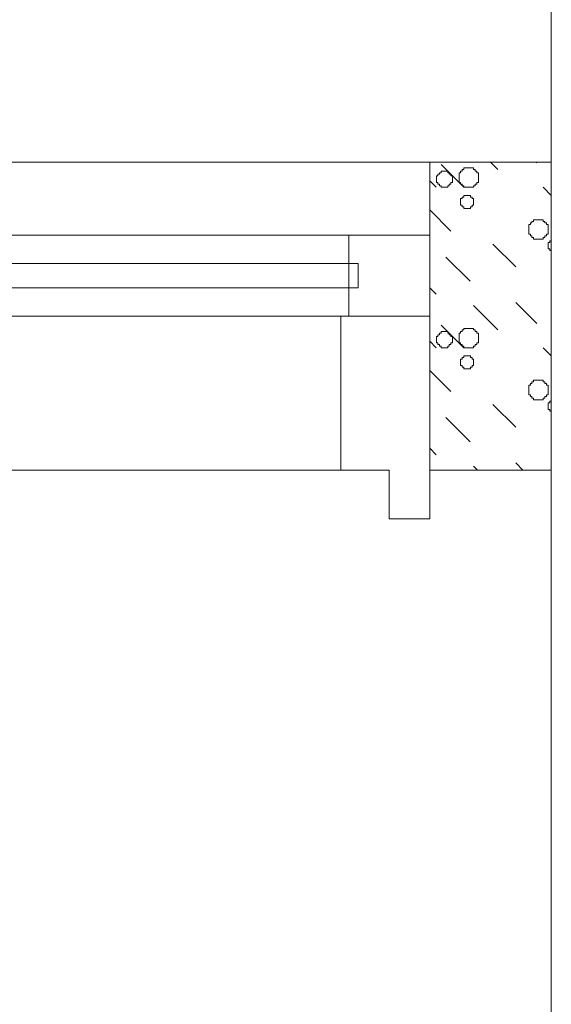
# Model space of a CAD drawing. Header units: millimetres. Extents: x -2274 to 12297, y -16157 to 26321.
# Tile 87 of 256: x -1766 to -1700, y -3863 to -3741. Entities that reach past the tile are written whole.
import ezdxf

# ---------------------------------------------------------------- set-up
doc = ezdxf.new("R2010")
doc.units = ezdxf.units.MM
for name, color, linetype in [('- niebieska cienka - izolacja', 120, 'Continuous'), ('- niebieska gruba', 161, 'Continuous'), ('PROJEKTOWANE', 5, 'Continuous')]:
    doc.layers.add(name, color=color, linetype=linetype)
doc.layers.add('-ŚCIANY NOŚNE', color=4, linetype='Continuous', lineweight=53)

msp = doc.modelspace()

# ---------------------------------------------------------------- linework, layer by layer
at = {"layer": '- niebieska cienka - izolacja', "color": 253, "linetype": 'Continuous', "lineweight": 13}
for p, q in [((-1707.51, -3759), (-1706.6, -3759.91)), ((-1707.51, -3759), (-1706.6, -3759.91)), ((-1701.91, -3759), (-1701.8, -3759.11)), ((-1701.91, -3759), (-1701.8, -3759.11)), ((-1713.6, -3759.31), (-1710.8, -3762.11)), ((-1713.6, -3759.31), (-1710.8, -3762.11)), ((-1713.59, -3760.11), (-1713.39, -3760.11)), ((-1713.59, -3760.31), (-1713.59, -3760.11)), ((-1713.39, -3760.11), (-1713.19, -3760.11)), ((-1713.19, -3760.11), (-1712.99, -3760.11)), ((-1712.99, -3760.11), (-1712.79, -3760.11)), ((-1712.79, -3760.31), (-1712.79, -3760.11)), ((-1711.19, -3760.31), (-1711.19, -3760.11)), ((-1711.19, -3760.11), (-1710.99, -3760.11)), ((-1710.99, -3760.11), (-1710.99, -3759.91)), ((-1710.99, -3759.91), (-1710.79, -3759.91)), ((-1710.79, -3759.91), (-1710.79, -3759.71)), ((-1710.79, -3759.71), (-1710.59, -3759.71)), ((-1710.59, -3759.71), (-1710.39, -3759.71)), ((-1710.39, -3759.71), (-1710.19, -3759.71)), ((-1710.19, -3759.71), (-1709.99, -3759.71)), ((-1709.99, -3759.71), (-1709.79, -3759.71)), ((-1709.79, -3759.71), (-1709.59, -3759.71)), ((-1709.59, -3759.91), (-1709.59, -3759.71)), ((-1709.59, -3759.91), (-1709.39, -3759.91)), ((-1709.39, -3760.11), (-1709.39, -3759.91)), ((-1709.39, -3760.11), (-1709.19, -3760.11)), ((-1709.19, -3760.31), (-1709.19, -3760.11)), ((-1715, -3761.31), (-1714.2, -3762.11)), ((-1715, -3761.31), (-1714.2, -3762.11)), ((-1714.19, -3760.71), (-1713.99, -3760.71)), ((-1714.19, -3760.91), (-1714.19, -3760.71)), ((-1714.19, -3761.11), (-1714.19, -3760.91)), ((-1714.19, -3761.31), (-1714.19, -3761.11)), ((-1714.19, -3761.51), (-1714.19, -3761.31)), ((-1713.99, -3760.71), (-1713.99, -3760.51)), ((-1713.99, -3760.51), (-1713.79, -3760.51)), ((-1713.79, -3760.31), (-1713.59, -3760.31)), ((-1713.79, -3760.51), (-1713.79, -3760.31)), ((-1712.79, -3760.31), (-1712.59, -3760.31)), ((-1712.59, -3760.51), (-1712.59, -3760.31)), ((-1712.59, -3760.51), (-1712.39, -3760.51)), ((-1712.39, -3760.71), (-1712.39, -3760.51)), ((-1712.39, -3760.71), (-1712.19, -3760.71)), ((-1712.19, -3760.91), (-1712.19, -3760.71)), ((-1712.19, -3761.11), (-1712.19, -3760.91)), ((-1712.19, -3761.31), (-1712.19, -3761.11)), ((-1712.19, -3761.51), (-1712.19, -3761.31)), ((-1711.39, -3760.51), (-1711.39, -3760.31)), ((-1711.39, -3760.31), (-1711.19, -3760.31)), ((-1711.39, -3760.71), (-1711.39, -3760.51)), ((-1711.39, -3760.91), (-1711.39, -3760.71)), ((-1711.39, -3761.11), (-1711.39, -3760.91)), ((-1711.39, -3761.31), (-1711.39, -3761.11)), ((-1711.39, -3761.51), (-1711.39, -3761.31)), ((-1709.19, -3760.31), (-1708.99, -3760.31)), ((-1708.99, -3760.51), (-1708.99, -3760.31)), ((-1708.99, -3760.71), (-1708.99, -3760.51)), ((-1708.99, -3760.91), (-1708.99, -3760.71)), ((-1708.99, -3761.11), (-1708.99, -3760.91)), ((-1708.99, -3761.31), (-1708.99, -3761.11)), ((-1708.99, -3761.51), (-1708.99, -3761.31)), ((-1714.19, -3761.51), (-1713.99, -3761.51)), ((-1713.99, -3761.71), (-1713.99, -3761.51)), ((-1713.99, -3761.71), (-1713.79, -3761.71)), ((-1713.79, -3761.91), (-1713.79, -3761.71)), ((-1713.79, -3761.91), (-1713.59, -3761.91)), ((-1713.59, -3762.11), (-1713.59, -3761.91)), ((-1713.59, -3762.11), (-1713.39, -3762.11)), ((-1713.39, -3762.11), (-1713.19, -3762.11)), ((-1713.19, -3762.11), (-1712.99, -3762.11)), ((-1712.99, -3762.11), (-1712.79, -3762.11)), ((-1712.79, -3762.11), (-1712.79, -3761.91)), ((-1712.79, -3761.91), (-1712.59, -3761.91)), ((-1712.59, -3761.91), (-1712.59, -3761.71)), ((-1712.59, -3761.71), (-1712.39, -3761.71)), ((-1712.39, -3761.71), (-1712.39, -3761.51)), ((-1712.39, -3761.51), (-1712.19, -3761.51)), ((-1711.39, -3761.51), (-1711.19, -3761.51)), ((-1711.19, -3761.71), (-1711.19, -3761.51)), ((-1711.19, -3761.71), (-1710.99, -3761.71)), ((-1710.99, -3761.91), (-1710.99, -3761.71)), ((-1710.99, -3761.91), (-1710.79, -3761.91)), ((-1710.79, -3762.11), (-1710.79, -3761.91)), ((-1710.79, -3762.11), (-1710.59, -3762.11)), ((-1710.59, -3762.11), (-1710.39, -3762.11)), ((-1710.39, -3762.11), (-1710.19, -3762.11)), ((-1710.19, -3762.11), (-1709.99, -3762.11)), ((-1709.99, -3762.11), (-1709.79, -3762.11)), ((-1709.79, -3762.11), (-1709.59, -3762.11)), ((-1709.59, -3761.91), (-1709.39, -3761.91)), ((-1709.59, -3762.11), (-1709.59, -3761.91)), ((-1709.39, -3761.71), (-1709.19, -3761.71)), ((-1709.39, -3761.91), (-1709.39, -3761.71)), ((-1709.19, -3761.51), (-1708.99, -3761.51)), ((-1709.19, -3761.71), (-1709.19, -3761.51)), ((-1701, -3762.11), (-1700, -3763.11)), ((-1701, -3762.11), (-1700, -3763.11)), ((-1711.19, -3763.71), (-1711.19, -3763.51)), ((-1711.19, -3763.51), (-1710.99, -3763.51)), ((-1711.19, -3763.91), (-1711.19, -3763.71)), ((-1711.19, -3764.11), (-1711.19, -3763.91)), ((-1710.99, -3763.31), (-1710.79, -3763.31)), ((-1710.99, -3763.51), (-1710.99, -3763.31)), ((-1710.79, -3763.31), (-1710.79, -3763.11)), ((-1710.79, -3763.11), (-1710.59, -3763.11)), ((-1710.59, -3763.11), (-1710.39, -3763.11)), ((-1710.39, -3763.11), (-1710.19, -3763.11)), ((-1710.19, -3763.11), (-1709.99, -3763.11)), ((-1709.99, -3763.31), (-1709.99, -3763.11)), ((-1709.99, -3763.31), (-1709.79, -3763.31)), ((-1709.79, -3763.51), (-1709.79, -3763.31)), ((-1709.79, -3763.51), (-1709.59, -3763.51)), ((-1709.59, -3763.71), (-1709.59, -3763.51)), ((-1709.59, -3763.91), (-1709.59, -3763.71)), ((-1709.59, -3764.11), (-1709.59, -3763.91)), ((-1715, -3764.91), (-1712.4, -3767.51)), ((-1715, -3764.91), (-1712.4, -3767.51)), ((-1711.19, -3764.31), (-1711.19, -3764.11)), ((-1711.19, -3764.31), (-1710.99, -3764.31)), ((-1710.99, -3764.51), (-1710.99, -3764.31)), ((-1710.99, -3764.51), (-1710.79, -3764.51)), ((-1710.79, -3764.71), (-1710.79, -3764.51)), ((-1710.79, -3764.71), (-1710.59, -3764.71)), ((-1710.59, -3764.71), (-1710.39, -3764.71)), ((-1710.39, -3764.71), (-1710.19, -3764.71)), ((-1710.19, -3764.71), (-1709.99, -3764.71)), ((-1709.99, -3764.51), (-1709.79, -3764.51)), ((-1709.99, -3764.71), (-1709.99, -3764.51)), ((-1709.79, -3764.31), (-1709.59, -3764.31)), ((-1709.79, -3764.51), (-1709.79, -3764.31)), ((-1709.59, -3764.31), (-1709.59, -3764.11)), ((-1702.39, -3766.51), (-1702.39, -3766.31)), ((-1702.39, -3766.31), (-1702.19, -3766.31)), ((-1702.19, -3766.31), (-1702.19, -3766.11)), ((-1702.19, -3766.11), (-1701.99, -3766.11)), ((-1701.99, -3766.11), (-1701.79, -3766.11)), ((-1701.79, -3766.11), (-1701.59, -3766.11)), ((-1701.59, -3766.11), (-1701.39, -3766.11)), ((-1701.39, -3766.11), (-1701.19, -3766.11)), ((-1701.19, -3766.11), (-1700.99, -3766.11)), ((-1700.99, -3766.31), (-1700.99, -3766.11)), ((-1700.99, -3766.31), (-1700.79, -3766.31)), ((-1700.79, -3766.51), (-1700.79, -3766.31)), ((-1702.79, -3766.91), (-1702.79, -3766.71)), ((-1702.79, -3766.71), (-1702.59, -3766.71)), ((-1702.79, -3767.11), (-1702.79, -3766.91)), ((-1702.79, -3767.31), (-1702.79, -3767.11)), ((-1702.79, -3767.51), (-1702.79, -3767.31)), ((-1702.79, -3767.71), (-1702.79, -3767.51)), ((-1702.59, -3766.71), (-1702.59, -3766.51)), ((-1702.59, -3766.51), (-1702.39, -3766.51)), ((-1700.79, -3766.51), (-1700.59, -3766.51)), ((-1700.59, -3766.71), (-1700.59, -3766.51)), ((-1700.59, -3766.71), (-1700.39, -3766.71)), ((-1700.39, -3766.91), (-1700.39, -3766.71)), ((-1700.39, -3767.11), (-1700.39, -3766.91)), ((-1700.39, -3767.31), (-1700.39, -3767.11)), ((-1700.39, -3767.51), (-1700.39, -3767.31)), ((-1700.39, -3767.71), (-1700.39, -3767.51)), ((-1702.79, -3767.91), (-1702.79, -3767.71)), ((-1702.79, -3767.91), (-1702.59, -3767.91)), ((-1702.59, -3768.11), (-1702.59, -3767.91)), ((-1702.59, -3768.11), (-1702.39, -3768.11)), ((-1702.39, -3768.31), (-1702.39, -3768.11)), ((-1702.39, -3768.31), (-1702.19, -3768.31)), ((-1702.19, -3768.51), (-1702.19, -3768.31)), ((-1702.19, -3768.51), (-1701.99, -3768.51)), ((-1701.99, -3768.51), (-1701.79, -3768.51)), ((-1701.79, -3768.51), (-1701.59, -3768.51)), ((-1701.59, -3768.51), (-1701.39, -3768.51)), ((-1701.39, -3768.51), (-1701.19, -3768.51)), ((-1701.19, -3768.51), (-1700.99, -3768.51)), ((-1700.99, -3768.31), (-1700.79, -3768.31)), ((-1700.99, -3768.51), (-1700.99, -3768.31)), ((-1700.79, -3768.11), (-1700.59, -3768.11)), ((-1700.79, -3768.31), (-1700.79, -3768.11)), ((-1700.59, -3767.91), (-1700.39, -3767.91)), ((-1700.59, -3768.11), (-1700.59, -3767.91)), ((-1700.39, -3767.91), (-1700.39, -3767.71)), ((-1700.19, -3768.91), (-1700.19, -3768.71)), ((-1700.19, -3768.71), (-1700, -3768.71)), ((-1707.2, -3769.11), (-1704.4, -3771.91)), ((-1707.2, -3769.11), (-1704.4, -3771.91)), ((-1700.39, -3768.91), (-1700.19, -3768.91)), ((-1700.39, -3769.11), (-1700.39, -3768.91)), ((-1700.39, -3769.31), (-1700.39, -3769.11)), ((-1700.39, -3769.51), (-1700.39, -3769.31)), ((-1700.39, -3769.71), (-1700.39, -3769.51)), ((-1700.39, -3769.71), (-1700.19, -3769.71)), ((-1700.19, -3769.91), (-1700.19, -3769.71)), ((-1700.19, -3769.91), (-1700, -3769.91)), ((-1713, -3770.71), (-1710, -3773.71)), ((-1713, -3770.71), (-1710, -3773.71)), ((-1715, -3774.51), (-1714.2, -3775.31)), ((-1715, -3774.51), (-1714.2, -3775.31)), ((-1709.6, -3776.71), (-1706.6, -3779.71)), ((-1709.6, -3776.71), (-1706.6, -3779.71)), ((-1704.4, -3776.31), (-1701.8, -3778.91)), ((-1704.4, -3776.31), (-1701.8, -3778.91)), ((-1713.6, -3779.11), (-1710.8, -3781.91)), ((-1713.6, -3779.11), (-1710.8, -3781.91)), ((-1710.99, -3779.91), (-1710.99, -3779.71)), ((-1710.99, -3779.71), (-1710.79, -3779.71)), ((-1710.79, -3779.71), (-1710.79, -3779.51)), ((-1710.79, -3779.51), (-1710.59, -3779.51)), ((-1710.59, -3779.51), (-1710.39, -3779.51)), ((-1710.39, -3779.51), (-1710.19, -3779.51)), ((-1710.19, -3779.51), (-1709.99, -3779.51)), ((-1709.99, -3779.51), (-1709.79, -3779.51)), ((-1709.79, -3779.51), (-1709.59, -3779.51)), ((-1709.59, -3779.71), (-1709.59, -3779.51)), ((-1709.59, -3779.71), (-1709.39, -3779.71)), ((-1709.39, -3779.91), (-1709.39, -3779.71)), ((-1714.19, -3780.51), (-1713.99, -3780.51)), ((-1714.19, -3780.71), (-1714.19, -3780.51)), ((-1714.19, -3780.91), (-1714.19, -3780.71)), ((-1714.19, -3781.11), (-1714.19, -3780.91)), ((-1713.99, -3780.51), (-1713.99, -3780.31)), ((-1713.99, -3780.31), (-1713.79, -3780.31)), ((-1713.79, -3780.11), (-1713.59, -3780.11)), ((-1713.79, -3780.31), (-1713.79, -3780.11)), ((-1713.59, -3779.91), (-1713.39, -3779.91)), ((-1713.59, -3780.11), (-1713.59, -3779.91)), ((-1713.39, -3779.91), (-1713.19, -3779.91)), ((-1713.19, -3779.91), (-1712.99, -3779.91)), ((-1712.99, -3779.91), (-1712.79, -3779.91)), ((-1712.79, -3780.11), (-1712.79, -3779.91)), ((-1712.79, -3780.11), (-1712.59, -3780.11)), ((-1712.59, -3780.31), (-1712.59, -3780.11)), ((-1712.59, -3780.31), (-1712.39, -3780.31)), ((-1712.39, -3780.51), (-1712.39, -3780.31)), ((-1712.39, -3780.51), (-1712.19, -3780.51)), ((-1712.19, -3780.71), (-1712.19, -3780.51)), ((-1712.19, -3780.91), (-1712.19, -3780.71)), ((-1712.19, -3781.11), (-1712.19, -3780.91)), ((-1711.39, -3780.31), (-1711.39, -3780.11)), ((-1711.39, -3780.11), (-1711.19, -3780.11)), ((-1711.39, -3780.51), (-1711.39, -3780.31)), ((-1711.39, -3780.71), (-1711.39, -3780.51)), ((-1711.39, -3780.91), (-1711.39, -3780.71)), ((-1711.39, -3781.11), (-1711.39, -3780.91)), ((-1711.19, -3780.11), (-1711.19, -3779.91)), ((-1711.19, -3779.91), (-1710.99, -3779.91)), ((-1709.39, -3779.91), (-1709.19, -3779.91)), ((-1709.19, -3780.11), (-1709.19, -3779.91)), ((-1709.19, -3780.11), (-1708.99, -3780.11)), ((-1708.99, -3780.31), (-1708.99, -3780.11)), ((-1708.99, -3780.51), (-1708.99, -3780.31)), ((-1708.99, -3780.71), (-1708.99, -3780.51)), ((-1708.99, -3780.91), (-1708.99, -3780.71)), ((-1708.99, -3781.11), (-1708.99, -3780.91)), ((-1715, -3781.11), (-1714.2, -3781.91)), ((-1715, -3781.11), (-1714.2, -3781.91)), ((-1714.19, -3781.31), (-1714.19, -3781.11)), ((-1714.19, -3781.31), (-1713.99, -3781.31)), ((-1713.99, -3781.51), (-1713.99, -3781.31)), ((-1713.99, -3781.51), (-1713.79, -3781.51)), ((-1713.79, -3781.71), (-1713.79, -3781.51)), ((-1713.79, -3781.71), (-1713.59, -3781.71)), ((-1713.59, -3781.91), (-1713.59, -3781.71)), ((-1713.59, -3781.91), (-1713.39, -3781.91)), ((-1713.39, -3781.91), (-1713.19, -3781.91)), ((-1713.19, -3781.91), (-1712.99, -3781.91)), ((-1712.99, -3781.91), (-1712.79, -3781.91)), ((-1712.79, -3781.91), (-1712.79, -3781.71)), ((-1712.79, -3781.71), (-1712.59, -3781.71)), ((-1712.59, -3781.71), (-1712.59, -3781.51)), ((-1712.59, -3781.51), (-1712.39, -3781.51)), ((-1712.39, -3781.51), (-1712.39, -3781.31)), ((-1712.39, -3781.31), (-1712.19, -3781.31)), ((-1712.19, -3781.31), (-1712.19, -3781.11)), ((-1711.39, -3781.31), (-1711.39, -3781.11)), ((-1711.39, -3781.31), (-1711.19, -3781.31)), ((-1711.19, -3781.51), (-1711.19, -3781.31)), ((-1711.19, -3781.51), (-1710.99, -3781.51)), ((-1710.99, -3781.71), (-1710.99, -3781.51)), ((-1710.99, -3781.71), (-1710.79, -3781.71)), ((-1710.79, -3781.91), (-1710.79, -3781.71)), ((-1710.79, -3781.91), (-1710.59, -3781.91)), ((-1710.59, -3781.91), (-1710.39, -3781.91)), ((-1710.39, -3781.91), (-1710.19, -3781.91)), ((-1710.19, -3781.91), (-1709.99, -3781.91)), ((-1709.99, -3781.91), (-1709.79, -3781.91)), ((-1709.79, -3781.91), (-1709.59, -3781.91)), ((-1709.59, -3781.71), (-1709.39, -3781.71)), ((-1709.59, -3781.91), (-1709.59, -3781.71)), ((-1709.39, -3781.51), (-1709.19, -3781.51)), ((-1709.39, -3781.71), (-1709.39, -3781.51)), ((-1709.19, -3781.31), (-1708.99, -3781.31)), ((-1709.19, -3781.51), (-1709.19, -3781.31)), ((-1708.99, -3781.31), (-1708.99, -3781.11)), ((-1701, -3781.91), (-1700, -3782.91)), ((-1701, -3781.91), (-1700, -3782.91)), ((-1711.19, -3783.51), (-1711.19, -3783.31)), ((-1711.19, -3783.31), (-1710.99, -3783.31)), ((-1710.99, -3783.11), (-1710.79, -3783.11)), ((-1710.99, -3783.31), (-1710.99, -3783.11)), ((-1710.79, -3783.11), (-1710.79, -3782.91)), ((-1710.79, -3782.91), (-1710.59, -3782.91)), ((-1710.59, -3782.91), (-1710.39, -3782.91)), ((-1710.39, -3782.91), (-1710.19, -3782.91)), ((-1710.19, -3782.91), (-1709.99, -3782.91)), ((-1709.99, -3783.11), (-1709.99, -3782.91)), ((-1709.99, -3783.11), (-1709.79, -3783.11)), ((-1709.79, -3783.31), (-1709.79, -3783.11)), ((-1709.79, -3783.31), (-1709.59, -3783.31)), ((-1709.59, -3783.51), (-1709.59, -3783.31)), ((-1711.19, -3783.71), (-1711.19, -3783.51)), ((-1711.19, -3783.91), (-1711.19, -3783.71)), ((-1711.19, -3784.11), (-1711.19, -3783.91)), ((-1711.19, -3784.11), (-1710.99, -3784.11)), ((-1710.99, -3784.31), (-1710.99, -3784.11)), ((-1710.99, -3784.31), (-1710.79, -3784.31)), ((-1710.79, -3784.51), (-1710.79, -3784.31)), ((-1710.79, -3784.51), (-1710.59, -3784.51)), ((-1710.59, -3784.51), (-1710.39, -3784.51)), ((-1710.39, -3784.51), (-1710.19, -3784.51)), ((-1710.19, -3784.51), (-1709.99, -3784.51)), ((-1709.99, -3784.31), (-1709.79, -3784.31)), ((-1709.99, -3784.51), (-1709.99, -3784.31)), ((-1709.79, -3784.11), (-1709.59, -3784.11)), ((-1709.79, -3784.31), (-1709.79, -3784.11)), ((-1709.59, -3783.71), (-1709.59, -3783.51)), ((-1709.59, -3783.91), (-1709.59, -3783.71)), ((-1709.59, -3784.11), (-1709.59, -3783.91)), ((-1715, -3784.71), (-1712.4, -3787.31)), ((-1715, -3784.71), (-1712.4, -3787.31)), ((-1702.79, -3786.71), (-1702.79, -3786.51)), ((-1702.79, -3786.51), (-1702.59, -3786.51)), ((-1702.79, -3786.91), (-1702.79, -3786.71)), ((-1702.79, -3787.11), (-1702.79, -3786.91)), ((-1702.59, -3786.51), (-1702.59, -3786.31)), ((-1702.59, -3786.31), (-1702.39, -3786.31)), ((-1702.39, -3786.31), (-1702.39, -3786.11)), ((-1702.39, -3786.11), (-1702.19, -3786.11)), ((-1702.19, -3786.11), (-1702.19, -3785.91)), ((-1702.19, -3785.91), (-1701.99, -3785.91)), ((-1701.99, -3785.91), (-1701.79, -3785.91)), ((-1701.79, -3785.91), (-1701.59, -3785.91)), ((-1701.59, -3785.91), (-1701.39, -3785.91)), ((-1701.39, -3785.91), (-1701.19, -3785.91)), ((-1701.19, -3785.91), (-1700.99, -3785.91)), ((-1700.99, -3786.11), (-1700.99, -3785.91)), ((-1700.99, -3786.11), (-1700.79, -3786.11)), ((-1700.79, -3786.31), (-1700.79, -3786.11)), ((-1700.79, -3786.31), (-1700.59, -3786.31)), ((-1700.59, -3786.51), (-1700.59, -3786.31)), ((-1700.59, -3786.51), (-1700.39, -3786.51)), ((-1700.39, -3786.71), (-1700.39, -3786.51)), ((-1700.39, -3786.91), (-1700.39, -3786.71)), ((-1700.39, -3787.11), (-1700.39, -3786.91)), ((-1702.79, -3787.31), (-1702.79, -3787.11)), ((-1702.79, -3787.51), (-1702.79, -3787.31)), ((-1702.79, -3787.71), (-1702.79, -3787.51)), ((-1702.79, -3787.71), (-1702.59, -3787.71)), ((-1702.59, -3787.91), (-1702.59, -3787.71)), ((-1702.59, -3787.91), (-1702.39, -3787.91)), ((-1702.39, -3788.11), (-1702.39, -3787.91)), ((-1702.39, -3788.11), (-1702.19, -3788.11)), ((-1702.19, -3788.31), (-1702.19, -3788.11)), ((-1700.99, -3788.11), (-1700.79, -3788.11)), ((-1700.99, -3788.31), (-1700.99, -3788.11)), ((-1700.79, -3787.91), (-1700.59, -3787.91)), ((-1700.79, -3788.11), (-1700.79, -3787.91)), ((-1700.59, -3787.71), (-1700.39, -3787.71)), ((-1700.59, -3787.91), (-1700.59, -3787.71)), ((-1700.39, -3787.31), (-1700.39, -3787.11)), ((-1700.39, -3787.51), (-1700.39, -3787.31)), ((-1700.39, -3787.71), (-1700.39, -3787.51)), ((-1707.2, -3788.91), (-1704.4, -3791.71)), ((-1707.2, -3788.91), (-1704.4, -3791.71)), ((-1702.19, -3788.31), (-1701.99, -3788.31)), ((-1701.99, -3788.31), (-1701.79, -3788.31)), ((-1701.79, -3788.31), (-1701.59, -3788.31)), ((-1701.59, -3788.31), (-1701.39, -3788.31)), ((-1701.39, -3788.31), (-1701.19, -3788.31)), ((-1701.19, -3788.31), (-1700.99, -3788.31)), ((-1700.39, -3788.71), (-1700.19, -3788.71)), ((-1700.39, -3788.91), (-1700.39, -3788.71)), ((-1700.39, -3789.11), (-1700.39, -3788.91)), ((-1700.39, -3789.31), (-1700.39, -3789.11)), ((-1700.39, -3789.51), (-1700.39, -3789.31)), ((-1700.19, -3788.71), (-1700.19, -3788.51)), ((-1700.19, -3788.51), (-1700, -3788.51)), ((-1713, -3790.51), (-1710, -3793.51)), ((-1713, -3790.51), (-1710, -3793.51)), ((-1700.39, -3789.51), (-1700.19, -3789.51)), ((-1700.19, -3789.71), (-1700.19, -3789.51)), ((-1700.19, -3789.71), (-1700, -3789.71)), ((-1715, -3794.31), (-1714.2, -3795.11)), ((-1715, -3794.31), (-1714.2, -3795.11)), ((-1709.6, -3796.51), (-1709.11, -3797)), ((-1709.6, -3796.51), (-1709.11, -3797)), ((-1704.4, -3796.11), (-1703.51, -3797)), ((-1704.4, -3796.11), (-1703.51, -3797))]:
    msp.add_line(p, q, dxfattribs=at)
at = {"layer": '- niebieska gruba', "color": 253, "lineweight": 13}
for p, q in [((-1715, -3759), (-1715, -3797)), ((-1715, -3797), (-1715, -3759)), ((-1715, -3759), (-1715, -3797)), ((-1715, -3759), (-1700, -3759)), ((-1715, -3797), (-1700, -3797))]:
    msp.add_line(p, q, dxfattribs=at)
at = {"layer": '-ŚCIANY NOŚNE', "color": 253, "lineweight": 13}
msp.add_line((-1700, -3739), (-1700, -4121), dxfattribs=at)
at = {"layer": 'PROJEKTOWANE', "color": 253, "lineweight": 13}
for p, q in [((-1850, -3759), (-1715, -3759)), ((-1715, -3768), (-1850, -3768)), ((-1715, -3768), (-1725, -3768)), ((-1725, -3768), (-1725, -3778)), ((-1715, -3778), (-1715, -3768)), ((-1715, -3778), (-1715, -3768)), ((-1723.84, -3771.5), (-1840.84, -3771.5)), ((-1723.84, -3774.5), (-1723.84, -3771.5)), ((-1840.84, -3774.5), (-1723.84, -3774.5)), ((-1850, -3778), (-1715, -3778)), ((-1850, -3778), (-1715, -3778)), ((-1726, -3797), (-1726, -3778)), ((-1726, -3778), (-1715, -3778)), ((-1725, -3778), (-1715, -3778)), ((-1839, -3797), (-1726, -3797)), ((-1720, -3797), (-1726, -3797)), ((-1720, -3803), (-1720, -3797)), ((-1715, -3797), (-1715, -3803)), ((-1715, -3803), (-1720, -3803))]:
    msp.add_line(p, q, dxfattribs=at)

doc.saveas('drawing.dxf')
